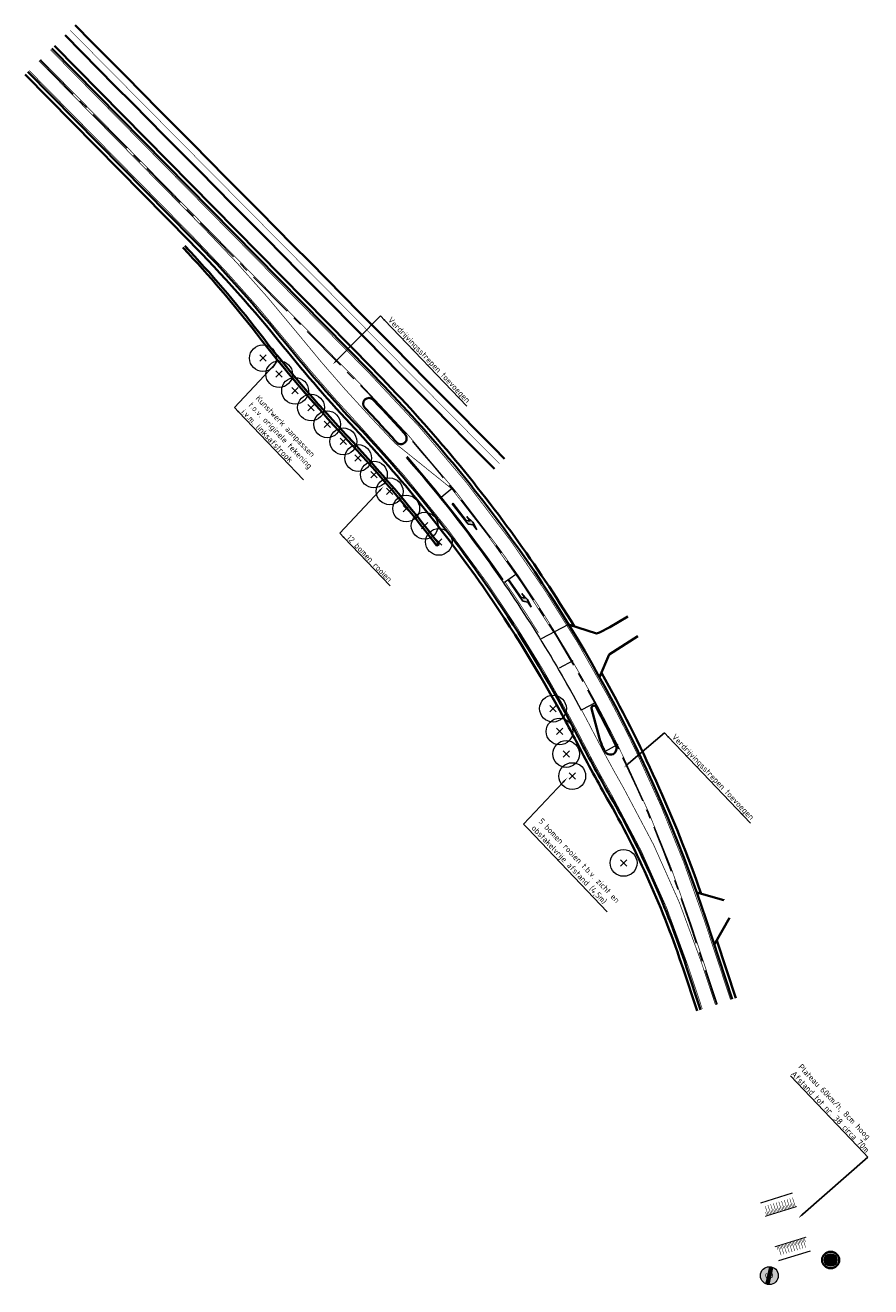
# Model space of a CAD drawing. Header units: metres. Extents: x 156019 to 158035, y 450584 to 451682.
# Tile 1 of 44: x 156384 to 156562, y 450584 to 450849. Entities that reach past the tile are written whole.
import ezdxf
from ezdxf import colors
from ezdxf.entities.mleader import LeaderData, LeaderLine
from ezdxf.enums import TextEntityAlignment as Align
from ezdxf.math import Vec2, Vec3

# ---------------------------------------------------------------- set-up
doc = ezdxf.new("R2010")
doc.units = ezdxf.units.M
for name, pattern in [('AM-AS', [16, 10, -2, 2, -2]), ('VW-11_STREEP', [2, 1, -1]), ('VW-13_STREEP', [4, 1, -3]), ('VW-30270_STREEP', [3, 0.3, -2.7])]:
    doc.linetypes.add(name, pattern=pattern)
for name, color, linetype, lineweight in [('N-WE-AM-AS-G', 10, 'AM-AS', 18), ('N-WE-KW-KUNSTWERK-G', 170, 'Continuous', 35), ('N-WE-VH-KANTVERHARDING_FIETSPAD-G', 40, 'Continuous', 35), ('N-WE-VH-KANTVERHARDING_HOOFDRIJBAAN-G', 210, 'Continuous', 35), ('N-WE-VH-VERHARDING_GRASBETONSTEEN-G', 70, 'Continuous', 35), ('N-WE-VW-MARKERING_LANGS_STREEP_11_015-G', 7, 'VW-11_STREEP', 13), ('N-WE-VW-MARKERING_LANGS_STREEP_13_015-G', 7, 'VW-13_STREEP', 13), ('N-WE-VW-MARKERING_LANGS_STREEP_13_045-G', 7, 'VW-13_STREEP', 50), ('N-WE-VW-MARKERING_LANGS_STREEP_30270_010-G', 7, 'VW-30270_STREEP', 13), ('N-WE-VW-MARKERING_LANGS_STREEP_DOORGETROKKEN_010-G', 7, 'Continuous', 13), ('N-WE-VW-MARKERING_LANGS_STREEP_DOORGETROKKEN_015-G', 7, 'Continuous', 13), ('N-WE-VW-MARKERING_LANGS_STREEP_DOORGETROKKEN_020-G', 7, 'Continuous', 18), ('N-WE-VW-MARKERING_PIJL-S', 7, 'Continuous', 25), ('N-WE-VW-MARKERING_PLATEAU-G', 7, 'Continuous', 9), ('N-WE-VW-VERKEERSTEKEN_BORD-G', 7, 'Continuous', 35), ('N-WE-VW-VERKEERSTEKEN_BORD_A-S', 7, 'Continuous', 25), ('V-WE-GR-BOOM', 10, 'Continuous', 18), ('X-XX-AL-T25', 7, 'Continuous', 25)]:
    doc.layers.add(name, color=color, linetype=linetype, lineweight=lineweight)
doc.layers.add('X-XX-AL-HULPLIJN-G', color=7, linetype='Continuous', lineweight=18, plot=False)
doc.styles.add('NLCS-ISO-M500-T25', font='NLCS-ISO.ttf', dxfattribs={"height": 1.25})
doc.styles.add('NLCS-RVV-M200-T25', font='NLCS-RVV.ttf')

# ---------------------------------------------------------------- blocks, each defined once
blk = doc.blocks.new('N-SVW-VERKEERSTEKEN_BORD_A01_060-SO')
at = {"true_color": 0xff0000}
h = blk.add_hatch(color=1, dxfattribs=at)
h.dxf.hatch_style = 1
h.paths.add_polyline_path([(-3.75, 0), (-3.55, 0, -1), (3.55, 0), (3.75, 0, 1)])
h = blk.add_hatch(color=1, dxfattribs=at)
h.dxf.hatch_style = 1
h.paths.add_polyline_path([(3.75, 0), (3.55, 0, -1), (-3.55, 0), (-3.75, 0, 1)])
at = {"true_color": 0xffffff}
h = blk.add_hatch(color=7, dxfattribs=at)
h.dxf.hatch_style = 1
h.paths.add_polyline_path([(-3.55, 0), (-3.35, 0, -1), (3.35, 0), (3.55, 0, 1)])
h = blk.add_hatch(color=7, dxfattribs=at)
h.dxf.hatch_style = 1
h.paths.add_polyline_path([(3.55, 0), (3.35, 0, -1), (-3.35, 0), (-3.55, 0, 1)])
at = {"true_color": 0xff0000}
h = blk.add_hatch(color=1, dxfattribs=at)
h.dxf.hatch_style = 1
h.paths.add_polyline_path([(-3.35, 0), (-2.65, 0, -1), (2.65, 0), (3.35, 0, 1)])
h = blk.add_hatch(color=1, dxfattribs=at)
h.dxf.hatch_style = 1
h.paths.add_polyline_path([(3.35, 0), (2.65, 0, -1), (-2.65, 0), (-3.35, 0, 1)])
at = {"true_color": 0xffffff}
h = blk.add_hatch(color=7, dxfattribs=at)
h.dxf.hatch_style = 1
h.paths.add_polyline_path([(-2.65, 0), (2.65, 0, 1)])
h = blk.add_hatch(color=7, dxfattribs=at)
h.dxf.hatch_style = 1
h.paths.add_polyline_path([(2.65, 0), (-2.65, 0, 1)])
at = {"color": 1, "lineweight": 0, "true_color": 0xff0000}
blk.add_circle((0, 0), 3.75, dxfattribs=at)
at = {"color": 7, "lineweight": 0, "true_color": 0xffffff}
for radius in [3.55, 3.35, 2.65]:
    blk.add_circle((0, 0), radius, dxfattribs=at)
at = {"color": 250, "true_color": 0x191919, "style": 'NLCS-RVV-M200-T25', "width": 0.9}
blk.add_text('60', height=2.5, dxfattribs=at).set_placement((0.1, 0), align=Align.MIDDLE_CENTER)
blk = doc.blocks.new('N-SVW-VERKEERSTEKEN_BORD_A02_060-SO')
at = {"true_color": 0xffffff}
h = blk.add_hatch(color=7, dxfattribs=at)
h.dxf.hatch_style = 1
h.paths.add_polyline_path([(1.06, 3.39, -0.021361), (1.35, 3.28), (-0.52, 0), (-0.17, 0), (1.62, 3.16, -0.021055), (1.88, 3.01), (0.17, 0), (0.52, 0), (2.13, 2.84, -0.021361), (2.36, 2.65), (0.86, 0), (3.75, 0, 1), (-3.75, 0), (-0.86, 0)])
h = blk.add_hatch(color=7, dxfattribs=at)
h.dxf.hatch_style = 1
h.paths.add_polyline_path([(-0.86, 0), (-3.75, 0, 1), (3.75, 0), (0.86, 0), (-1.06, -3.39, -0.021361), (-1.35, -3.28), (0.52, 0), (0.17, 0), (-1.62, -3.16, -0.021055), (-1.88, -3.01), (-0.17, 0), (-0.52, 0), (-2.13, -2.84, -0.021361), (-2.36, -2.65)])
at = {"true_color": 0x191919}
h = blk.add_hatch(color=250, dxfattribs=at)
h.dxf.hatch_style = 1
edge = h.paths.add_edge_path()
edge.add_line((-2.13, -2.84), (1.35, 3.28))
edge.add_arc((0, 0), 3.55, 67.7163, 72.6111)
edge.add_line((1.06, 3.39), (-2.36, -2.65))
edge.add_arc((0, 0), 3.55, 228.3128, 233.2076)
h = blk.add_hatch(color=250, dxfattribs=at)
h.dxf.hatch_style = 1
edge = h.paths.add_edge_path()
edge.add_line((1.62, 3.16), (-1.88, -3.01))
edge.add_arc((0, 0), 3.55, 238.0496, 242.8743)
edge.add_line((-1.62, -3.16), (1.88, 3.01))
edge.add_arc((0, 0), 3.55, 58.0496, 62.8743)
h = blk.add_hatch(color=250, dxfattribs=at)
h.dxf.hatch_style = 1
edge = h.paths.add_edge_path()
edge.add_line((-1.06, -3.39), (2.36, 2.65))
edge.add_arc((0, 0), 3.55, 48.3128, 53.2076)
edge.add_line((2.13, 2.84), (-1.35, -3.28))
edge.add_arc((0, 0), 3.55, 247.7163, 252.6111)
at = {"color": 250, "lineweight": 0, "true_color": 0x191919}
for points in [[(-2.13, -2.84), (1.35, 3.28, 0.021361), (1.06, 3.39), (-2.36, -2.65, 0.021361)], [(1.62, 3.16), (-1.88, -3.01, 0.021055), (-1.62, -3.16), (1.88, 3.01, 0.021055)], [(-1.06, -3.39), (2.36, 2.65, 0.021361), (2.13, 2.84), (-1.35, -3.28, 0.021361)]]:
    blk.add_lwpolyline(points, format="xyb", close=True, dxfattribs=at)
at = {"color": 253, "lineweight": 0, "true_color": 0xafafaf}
blk.add_circle((0, 0), 3.75, dxfattribs=at)
at = {"color": 253, "true_color": 0xafafaf, "style": 'NLCS-RVV-M200-T25'}
blk.add_text('60', height=2.5, dxfattribs=at).set_placement((0.05, 0), align=Align.MIDDLE_CENTER)
blk = doc.blocks.new('boomverwijderen')
at = {"layer": 'V-WE-GR-BOOM', "flags": 128}
for points in [[(-0.71, 0.71), (0.71, -0.71)], [(0.71, 0.71), (-0.71, -0.71)]]:
    blk.add_lwpolyline(points, dxfattribs=at)
at = {"layer": 'V-WE-GR-BOOM'}
blk.add_circle((0, 0), 3, dxfattribs=at)
blk = doc.blocks.new('SVW-MARKERING_PIJL_LA_7.5')
blk.add_hatch(color=256).paths.add_polyline_path([(4, 0.67), (5.2, 0.67), (4.6, 0.07), (0, 0.07), (0, -0.08), (5.45, -0.08), (6.2, 0.67), (7.5, 0.67), (5.7, 0.97)])
for p, q in [((0, 0.07), (4.6, 0.07)), ((0, -0.08), (0, 0.07)), ((5.7, 0.97), (4, 0.67)), ((4, 0.67), (5.2, 0.67)), ((5.2, 0.67), (4.6, 0.07)), ((6.2, 0.67), (5.45, -0.08)), ((5.7, 0.97), (7.5, 0.67)), ((6.2, 0.67), (7.5, 0.67)), ((0, -0.08), (5.45, -0.08))]:
    blk.add_line(p, q)

msp = doc.modelspace()

# ---------------------------------------------------------------- linework, layer by layer
at = {"layer": 'N-WE-AM-AS-G', "flags": 128}
msp.add_lwpolyline([(156387.174, 450841.56), (156453.978, 450773.74, -0.0380977), (156483.446, 450738.875, -0.0767618), (156523.719, 450660.044), (156529.305, 450643.136)], format="xyb", dxfattribs=at)
at = {"layer": 'N-WE-KW-KUNSTWERK-G', "flags": 128}
for points in [[(156417.247, 450802.174), (156417.828, 450801.555)], [(156417.633, 450802.554), (156418.214, 450801.936)], [(156471.03, 450739.83), (156470.592, 450739.496)]]:
    msp.add_lwpolyline(points, dxfattribs=at)
for points in [[(156451.313, 450762.258, -0.0234269), (156432.662, 450784.12)], [(156451.714, 450762.635, -0.0234269), (156433.097, 450784.457)], [(156470.592, 450739.496, 0.0252067), (156451.312, 450762.26)], [(156471.03, 450739.83, 0.0252064), (156451.713, 450762.636)]]:
    msp.add_lwpolyline(points, format="xyb", dxfattribs=at)
at = {"layer": 'N-WE-KW-KUNSTWERK-G'}
for radius in [249.45, 250]:
    msp.add_arc((156235.517, 450631.283), radius, 37.7847, 43.21008, dxfattribs=at)
at = {"layer": 'N-WE-VH-KANTVERHARDING_FIETSPAD-G'}
for points in [[(156394.608, 450848.901), (156394.611, 450848.898), (156398.128, 450845.344), (156401.646, 450841.791), (156405.164, 450838.238), (156408.681, 450834.685), (156412.199, 450831.131), (156415.372, 450827.926), (156415.717, 450827.578), (156419.234, 450824.025), (156422.752, 450820.471), (156426.27, 450816.918), (156429.787, 450813.365), (156433.305, 450809.812), (156436.823, 450806.258), (156440.341, 450802.705), (156443.858, 450799.152), (156447.376, 450795.598), (156450.894, 450792.045), (156454.411, 450788.492), (156457.929, 450784.939), (156461.447, 450781.385), (156464.964, 450777.832), (156468.482, 450774.279), (156472, 450770.725), (156475.518, 450767.172), (156479.035, 450763.619), (156482.553, 450760.066), (156484.801, 450757.794)], [(156392.473, 450846.793), (156392.479, 450846.787), (156395.996, 450843.234), (156399.514, 450839.681), (156403.032, 450836.127), (156406.549, 450832.574), (156410.067, 450829.021), (156413.24, 450825.815), (156413.585, 450825.467), (156417.102, 450821.914), (156420.62, 450818.361), (156424.138, 450814.808), (156427.655, 450811.254), (156431.173, 450807.701), (156434.691, 450804.148), (156438.209, 450800.594), (156441.726, 450797.041), (156445.244, 450793.488), (156448.762, 450789.935), (156452.279, 450786.381), (156455.797, 450782.828), (156459.315, 450779.275), (156462.832, 450775.721), (156466.35, 450772.168), (156469.868, 450768.615), (156473.386, 450765.062), (156476.903, 450761.508), (156480.421, 450757.955), (156482.67, 450755.684)]]:
    msp.add_lwpolyline(points, dxfattribs=at)
at = {"layer": 'N-WE-VH-KANTVERHARDING_HOOFDRIJBAAN-G', "flags": 128}
for points in [[(156389.667, 450844.016), (156456.471, 450776.197, -0.0380977), (156486.283, 450740.924, -0.0767618), (156527.043, 450661.142), (156532.629, 450644.234)], [(156453.902, 450764.688, -0.0188345), (156438.919, 450781.927, 0.0250135), (156419.181, 450804.079), (156384.68, 450839.104)], [(156455.434, 450768.503, -0.0081974), (156462.048, 450761.339)], [(156457.206, 450770.194, -0.0083015), (156463.958, 450762.878)], [(156498.089, 450703.47, 0.0289574), (156480.865, 450731.459, 0.0357508), (156453.902, 450764.688, 0.0357508)], [(156504.01, 450705.655, -0.007866), (156508.18, 450697.545)], [(156498.089, 450703.47, -0.0046548), (156500.548, 450698.798, -0.0046548)], [(156525.982, 450642.038), (156523.046, 450650.926, 0.0501956), (156507.002, 450686.911, -0.0111508), (156500.548, 450698.798, -0.0111508)], [(156505.469, 450697.159, -0.0007443), (156505.849, 450696.393)]]:
    msp.add_lwpolyline(points, format="xyb", dxfattribs=at)
for points in [[(156384.68, 450839.104), (156419.181, 450804.079)], [(156504.736, 450721.323), (156504.079, 450721.084), (156498.249, 450723.007)], [(156510.7, 450724.687), (156506.923, 450722.427), (156504.736, 450721.323)], [(156506.769, 450716.673), (156512.767, 450720.547)], [(156506.769, 450716.673), (156504.771, 450711.88)], [(156504.759, 450699.034), (156503.086, 450705.29)], [(156530.868, 450665.07), (156530.868, 450665.07), (156525.159, 450666.66)], [(156532.035, 450661.333), (156528.862, 450655.634)]]:
    msp.add_lwpolyline(points, dxfattribs=at)
at = {"layer": 'N-WE-VH-KANTVERHARDING_HOOFDRIJBAAN-G'}
for centre, radius, start, end in [((156456.32, 450769.349), 1.225, 43.65219, 223.65219), ((156463.003, 450762.108), 1.227, 218.85666, 44.66643), ((156503.569, 450705.419), 0.5, 28.11393, 194.97659), ((156514.419, 450701.618), 10, 194.97659, 206.48188), ((156507.034, 450696.928), 1.301, 204.31627, 28.28835)]:
    msp.add_arc(centre, radius, start, end, dxfattribs=at)
at = {"layer": 'N-WE-VH-VERHARDING_GRASBETONSTEEN-G', "flags": 128}
for points in [[(156390.237, 450844.577), (156457.041, 450776.758, -0.0380977), (156486.932, 450741.392, -0.0191638), (156499.426, 450722.619, -0.0191638)], [(156453.318, 450764.141, -0.0188345), (156438.296, 450781.425, 0.0250135), (156418.611, 450803.517), (156384.11, 450838.542)], [(156497.385, 450703.091, 0.0289574), (156480.209, 450731.001, 0.0357508), (156453.318, 450764.141, 0.0357508)], [(156505.163, 450712.82, -0.04334), (156526.099, 450666.398)], [(156525.223, 450641.787), (156522.286, 450650.675, 0.0501956), (156506.307, 450686.514, -0.0111508), (156499.837, 450698.432, -0.0111508)]]:
    msp.add_lwpolyline(points, format="xyb", dxfattribs=at)
for points in [[(156384.11, 450838.542), (156418.611, 450803.517)], [(156529.391, 450656.584), (156533.388, 450644.485)]]:
    msp.add_lwpolyline(points, dxfattribs=at)
at = {"layer": 'N-WE-VH-VERHARDING_GRASBETONSTEEN-G'}
msp.add_arc((156248.358, 450569.07), 282.8, 27.22157, 28.28835, dxfattribs=at)
at = {"layer": 'N-WE-VW-MARKERING_LANGS_STREEP_11_015-G', "const_width": 0.15, "flags": 128}
for points in [[(156492.374, 450719.913, -0.0149883), (156500.973, 450705.022, -0.0149883)], [(156495.342, 450721.482, -0.0147934), (156503.923, 450706.61)]]:
    msp.add_lwpolyline(points, format="xyb", dxfattribs=at)
at = {"layer": 'N-WE-VW-MARKERING_LANGS_STREEP_13_015-G', "flags": 128}
for points in [[(156389.4, 450843.753, 0.15, 0.15, 0), (156456.204, 450775.933, 0.15, 0.15, -0.0380977), (156485.979, 450740.704, 0.15, 0.15, -0.0329655), (156506.476, 450707.984, 0.15, 0.15, -0.0110759), (156512.375, 450696.417, 0.15, 0.15, -0.032594), (156526.686, 450661.025, 0.15, 0.15, 0), (156532.273, 450644.116, 0, 0, 0)], [(156454.175, 450764.944, 0.15, 0.15, -0.0188345), (156439.211, 450782.162, 0.15, 0.15, 0.0250135), (156419.448, 450804.342, 0.15, 0.15, 0), (156384.947, 450839.367, 0, 0, 0)], [(156526.338, 450642.156, 0.15, 0.15, 0), (156523.402, 450651.044, 0.15, 0.15, 0.0501956), (156507.327, 450687.097, 0.15, 0.15, -0.0111508), (156500.881, 450698.969, 0.15, 0.15, 0.0046548), (156498.419, 450703.648, 0.15, 0.15, 0.0289574), (156481.173, 450731.673, 0.15, 0.15, 0.0357508), (156454.175, 450764.944, 0, 0, 0)]]:
    msp.add_lwpolyline(points, format="xyseb", dxfattribs=at)
at = {"layer": 'N-WE-VW-MARKERING_LANGS_STREEP_13_045-G', "const_width": 0.45, "flags": 128}
msp.add_lwpolyline([(156464.277, 450758.244, -0.0226985), (156481.034, 450737.133, -0.0051158), (156484.425, 450732.337, -0.0056655)], format="xyb", dxfattribs=at)
at = {"layer": 'N-WE-VW-MARKERING_LANGS_STREEP_30270_010-G', "const_width": 0.1, "flags": 128}
msp.add_lwpolyline([(156393.54, 450847.847), (156393.545, 450847.842), (156397.062, 450844.289), (156400.58, 450840.736), (156404.098, 450837.183), (156407.615, 450833.629), (156411.133, 450830.076), (156414.306, 450826.871), (156414.651, 450826.523), (156418.168, 450822.969), (156421.686, 450819.416), (156425.204, 450815.863), (156428.721, 450812.31), (156432.239, 450808.756), (156435.757, 450805.203), (156439.275, 450801.65), (156442.792, 450798.096), (156446.31, 450794.543), (156449.828, 450790.99), (156453.345, 450787.437), (156456.863, 450783.883), (156460.381, 450780.33), (156463.898, 450776.777), (156467.416, 450773.223), (156470.934, 450769.67), (156474.452, 450766.117), (156477.969, 450762.564), (156481.487, 450759.01), (156483.735, 450756.739)], dxfattribs=at)
at = {"layer": 'N-WE-VW-MARKERING_LANGS_STREEP_DOORGETROKKEN_010-G', "const_width": 0.1}
for points in [[(156539.539, 450600.806), (156540.155, 450598.813)], [(156540.112, 450600.983), (156540.723, 450599.006)], [(156540.685, 450601.16), (156541.291, 450599.2)], [(156541.258, 450601.337), (156541.859, 450599.393)], [(156541.831, 450601.514), (156542.427, 450599.587)], [(156542.404, 450601.691), (156542.995, 450599.78)], [(156542.978, 450601.868), (156543.568, 450599.958)], [(156543.045, 450600.633), (156543.282, 450599.869)], [(156543.551, 450602.046), (156544.141, 450600.135)], [(156543.619, 450600.811), (156543.855, 450600.046)], [(156544.124, 450602.223), (156544.715, 450600.312)], [(156544.192, 450600.988), (156544.428, 450600.223)], [(156544.698, 450602.4), (156545.288, 450600.489)], [(156544.765, 450601.165), (156545.001, 450600.4)], [(156545.271, 450602.577), (156545.861, 450600.666)], [(156545.338, 450601.342), (156545.575, 450600.578)], [(156539.632, 450599.489), (156539.869, 450598.724)], [(156540.2, 450599.682), (156540.437, 450598.918)], [(156540.768, 450599.876), (156541.005, 450599.111)], [(156541.336, 450600.069), (156541.572, 450599.305)], [(156541.904, 450600.263), (156542.14, 450599.498)], [(156542.472, 450600.456), (156542.708, 450599.692)], [(156543.471, 450590.6), (156542.859, 450592.576)], [(156543.387, 450591.884), (156543.15, 450592.648)], [(156544.044, 450590.777), (156543.437, 450592.737)], [(156543.965, 450592.045), (156543.728, 450592.809)], [(156544.617, 450590.955), (156544.015, 450592.898)], [(156544.543, 450592.206), (156544.306, 450592.97)], [(156545.19, 450591.132), (156544.593, 450593.059)], [(156545.121, 450592.367), (156544.884, 450593.131)], [(156545.763, 450591.31), (156545.171, 450593.22)], [(156545.694, 450592.545), (156545.457, 450593.309)], [(156546.336, 450591.487), (156545.744, 450593.398)], [(156546.267, 450592.722), (156546.03, 450593.486)], [(156546.909, 450591.665), (156546.317, 450593.575)], [(156546.84, 450592.9), (156546.603, 450593.664)], [(156547.482, 450591.842), (156546.89, 450593.753)], [(156547.413, 450593.078), (156547.177, 450593.842)], [(156548.055, 450592.02), (156547.463, 450593.93)], [(156547.986, 450593.255), (156547.75, 450594.019)], [(156542.231, 450591.562), (156541.994, 450592.326)], [(156542.898, 450590.422), (156542.281, 450592.415)], [(156542.809, 450591.723), (156542.572, 450592.487)]]:
    msp.add_lwpolyline(points, dxfattribs=at)
at = {"layer": 'N-WE-VW-MARKERING_LANGS_STREEP_DOORGETROKKEN_015-G', "const_width": 0.15, "flags": 128}
for points in [[(156387.334, 450841.718), (156454.138, 450773.898, -0.0380977), (156483.628, 450739.006, -0.0181633), (156495.342, 450721.482, -0.0181633)], [(156484.659, 450731.732, -0.0111146), (156491.655, 450721.07, -0.0111146)], [(156484.907, 450731.902, -0.0111146), (156491.909, 450721.229, -0.0111146)], [(156509.766, 450695.152, -0.0325896), (156523.933, 450660.115), (156529.519, 450643.206)]]:
    msp.add_lwpolyline(points, format="xyb", dxfattribs=at)
for points in [[(156387.013, 450841.402), (156421.514, 450806.377)], [(156526.155, 450651.955), (156529.092, 450643.065)]]:
    msp.add_lwpolyline(points, dxfattribs=at)
at = {"layer": 'N-WE-VW-MARKERING_LANGS_STREEP_DOORGETROKKEN_015-G', "flags": 128}
msp.add_lwpolyline([(156461.768, 450761.089, 0.15, 0.15, 0), (156456.356, 450766.858, 0.15, 0.15, -0.0189142), (156441.47, 450783.981, 0.15, 0.15, 0.0250135), (156421.514, 450806.377, 0, 0, 0)], format="xyseb", dxfattribs=at)
at = {"layer": 'N-WE-VW-MARKERING_LANGS_STREEP_DOORGETROKKEN_020-G', "const_width": 0.2}
for points in [[(156539.521, 450598.603), (156546.181, 450600.666)], [(156541.568, 450592.209), (156548.168, 450594.254)]]:
    msp.add_lwpolyline(points, dxfattribs=at)
at = {"layer": 'N-WE-VW-MARKERING_PLATEAU-G', "flags": 128}
for points in [[(156538.635, 450601.463), (156545.295, 450603.526)], [(156542.391, 450589.323), (156549.056, 450591.388)]]:
    msp.add_lwpolyline(points, dxfattribs=at)
at = {"layer": 'X-XX-AL-HULPLIJN-G', "const_width": 0.15, "flags": 128}
msp.add_lwpolyline([(156461.768, 450761.089), (156473.696, 450751.496)], dxfattribs=at)
at = {"layer": 'X-XX-AL-HULPLIJN-G', "flags": 128}
msp.add_lwpolyline([(156464.107, 450758.097, -0.0226985), (156480.852, 450737.001, -0.0329655), (156500.907, 450704.987, -0.0329655)], format="xyb", dxfattribs=at)
for points in [[(156473.939, 450751.696), (156471.466, 450749.664)], [(156487.172, 450733.461), (156484.783, 450731.817)], [(156498.249, 450723.007), (156492.501, 450719.992)], [(156496.366, 450713.899), (156499.184, 450715.416)], [(156501.105, 450705.093), (156503.923, 450706.61)], [(156505.844, 450696.288), (156508.662, 450697.804)]]:
    msp.add_lwpolyline(points, dxfattribs=at)
at = {"layer": 'X-XX-AL-HULPLIJN-G', "const_width": 0.15, "flags": 128}
for points in [[(156473.696, 450751.496, -0.0319063), (156495.076, 450721.342)], [(156503.923, 450706.61, -0.0110759), (156509.763, 450695.157, -0.0110759)], [(156500.973, 450705.022, -0.0046548), (156503.46, 450700.296, -0.0046548)], [(156503.46, 450700.296, 0.0111508), (156509.844, 450688.538)], [(156526.155, 450651.954, 0.0501956), (156509.844, 450688.538)]]:
    msp.add_lwpolyline(points, format="xyb", dxfattribs=at)

# ---------------------------------------------------------------- block references
at = {"layer": 'N-WE-VW-MARKERING_PIJL-S'}
for p, rotation in [((156473.871, 450748.41), 307.7029999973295), ((156485.602, 450732.381), 304.5764712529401)]:
    msp.add_blockref('SVW-MARKERING_PIJL_LA_7.5', p, dxfattribs=dict(at, rotation=rotation))
at = {"layer": 'N-WE-VW-VERKEERSTEKEN_BORD-G', "xscale": 0.9370430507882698, "yscale": 0.9370430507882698, "zscale": 0.9370430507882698}
for p in [(156450.923, 450761.455), (156454.043, 450757.954), (156468.015, 450743.735), (156470.989, 450740.332), (156494.973, 450705.296), (156496.347, 450700.495), (156497.741, 450695.765)]:
    msp.add_blockref('boomverwijderen', p, dxfattribs=at)
at = {"layer": 'N-WE-VW-VERKEERSTEKEN_BORD_A-S'}
for name, p, xscale, yscale, zscale, rotation in [('N-SVW-VERKEERSTEKEN_BORD_A01_060-SO', (156553.301, 450589.436), 0.5, 0.5, 0.5, 18.27203117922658), ('N-SVW-VERKEERSTEKEN_BORD_A02_060-SO', (156540.429, 450586.15), 0.4999999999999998, 0.4999999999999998, 0.4999999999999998, 196.9173826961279)]:
    msp.add_blockref(name, p, dxfattribs=dict(at, xscale=xscale, yscale=yscale, zscale=zscale, rotation=rotation))

# ---------------------------------------------------------------- next in the draw order: leaders
at = {"layer": 'X-XX-AL-T25'}
ml = msp.add_multileader_mtext('Standard', dxfattribs=at)
ml.set_content('Verdrijvingsstrepen toevoegen', color=256, style='NLCS-ISO-M500-T25')
ml.set_leader_properties(color=256, linetype='ByLayer', lineweight=-1)
ml.build(insert=Vec2(0, 0))
ml.multileader.update_dxf_attribs({"text_left_attachment_type": 5, "text_right_attachment_type": 5, "dogleg_length": 1.25, "arrow_head_size": 1.25})
ctx = ml.context
ctx.base_point, ctx.char_height, ctx.arrow_head_size, ctx.landing_gap_size, ctx.plane_origin, ctx.plane_x_axis, ctx.plane_y_axis = Vec3(156459.601, 450786.956), 1.25, 1.25, 0.45, Vec3(156440.179, 450786.834), Vec3(0.6896307, -0.7241612), Vec3(0.7241612, 0.6896307)
ctx.left_attachment, ctx.right_attachment = 5, 5
notes = []
notes.append((ctx, [(0, (1, 1, 0), (156458.739, 450787.861), (0.6896307, -0.7241612), 1.25, [(0, [(156448.706, 450777.621)], 0, [])])]))
ctx.mtext.insert, ctx.mtext.text_direction, ctx.mtext.rotation, ctx.mtext.flow_direction = Vec3(156461.088, 450787.75), Vec3(0.6896307, -0.7241612), 5.4733679, 5
ctx.mtext.has_bg_fill, ctx.mtext.bg_color, ctx.mtext.bg_scale_factor, ctx.mtext.bg_transparency, ctx.mtext.use_window_bg_color = 1, -1027028792, 1.5, 0, 1
ml = msp.add_multileader_mtext('Standard', dxfattribs=at)
ml.set_content('Kunstwerk aanpassen\\Pt.o.v. originele tekening \\Pi.v.m. linksafstrook', color=256, style='NLCS-ISO-M500-T25')
ml.set_leader_properties(color=256, linetype='ByLayer', lineweight=-1)
ml.build(insert=Vec2(0, 0))
ml.multileader.update_dxf_attribs({"text_left_attachment_type": 5, "text_right_attachment_type": 5, "dogleg_length": 1.25, "arrow_head_size": 1.25})
ctx = ml.context
ctx.base_point, ctx.char_height, ctx.arrow_head_size, ctx.landing_gap_size, ctx.plane_origin, ctx.plane_x_axis, ctx.plane_y_axis = Vec3(156428.914, 450767.695), 1.25, 1.25, 0.45, Vec3(156408.57, 450768.6), Vec3(0.6896307, -0.7241612), Vec3(0.7241612, 0.6896307)
ctx.left_attachment, ctx.right_attachment = 5, 5
notes.append((ctx, [(0, (1, 1, 0), (156428.052, 450768.6), (0.6896307, -0.7241612), 1.25, [(0, [(156437.222, 450778.38)], 0, [])])]))
ctx.mtext.insert, ctx.mtext.text_direction, ctx.mtext.rotation, ctx.mtext.flow_direction = Vec3(156433.328, 450771.277), Vec3(0.6896307, -0.7241612), 5.4733679, 5
ctx.mtext.has_bg_fill, ctx.mtext.bg_color, ctx.mtext.bg_scale_factor, ctx.mtext.bg_transparency, ctx.mtext.use_window_bg_color = 1, -1027028792, 1.5, 0, 1
ml = msp.add_multileader_mtext('Standard', dxfattribs=at)
ml.set_content('12 bomen rooien', color=256, style='NLCS-ISO-M500-T25')
ml.set_leader_properties(color=256, linetype='ByLayer', lineweight=-1)
ml.build(insert=Vec2(0, 0))
ml.multileader.update_dxf_attribs({"text_left_attachment_type": 5, "text_right_attachment_type": 5, "dogleg_length": 1.25, "arrow_head_size": 1.25})
ctx = ml.context
ctx.base_point, ctx.char_height, ctx.arrow_head_size, ctx.landing_gap_size, ctx.plane_origin, ctx.plane_x_axis, ctx.plane_y_axis = Vec3(156451.041, 450741.261), 1.25, 1.25, 0.45, Vec3(156430.697, 450742.167), Vec3(0.6896307, -0.7241612), Vec3(0.7241612, 0.6896307)
ctx.left_attachment, ctx.right_attachment = 5, 5
notes.append((ctx, [(0, (1, 1, 0), (156450.179, 450742.167), (0.6896307, -0.7241612), 1.25, [(0, [(156459.349, 450751.947)], 0, [])])]))
ctx.mtext.insert, ctx.mtext.text_direction, ctx.mtext.rotation, ctx.mtext.flow_direction = Vec3(156452.437, 450741.97), Vec3(0.6896307, -0.7241612), 5.4733679, 5
ctx.mtext.has_bg_fill, ctx.mtext.bg_color, ctx.mtext.bg_scale_factor, ctx.mtext.bg_transparency, ctx.mtext.use_window_bg_color = 1, -1027028792, 1.5, 0, 1
ml = msp.add_multileader_mtext('Standard', dxfattribs=at)
ml.set_content('5 bomen rooien t.b.v. zicht en\\Pobstakelvrije afstand (4,5m)', color=256, style='NLCS-ISO-M500-T25')
ml.set_leader_properties(color=256, linetype='ByLayer', lineweight=-1)
ml.build(insert=Vec2(0, 0))
ml.multileader.update_dxf_attribs({"text_left_attachment_type": 5, "text_right_attachment_type": 5, "dogleg_length": 1.25, "arrow_head_size": 1.25})
ctx = ml.context
ctx.base_point, ctx.char_height, ctx.arrow_head_size, ctx.landing_gap_size, ctx.plane_origin, ctx.plane_x_axis, ctx.plane_y_axis = Vec3(156489.659, 450680.085), 1.25, 1.25, 0.45, Vec3(156469.315, 450680.991), Vec3(0.6896307, -0.7241612), Vec3(0.7241612, 0.6896307)
ctx.left_attachment, ctx.right_attachment = 5, 5
notes.append((ctx, [(0, (1, 1, 0), (156488.797, 450680.991), (0.6896307, -0.7241612), 1.25, [(0, [(156497.968, 450690.771)], 0, [])])]))
ctx.mtext.insert, ctx.mtext.text_direction, ctx.mtext.rotation, ctx.mtext.flow_direction = Vec3(156492.746, 450682.403), Vec3(0.6896307, -0.7241612), 5.4733679, 5
ctx.mtext.has_bg_fill, ctx.mtext.bg_color, ctx.mtext.bg_scale_factor, ctx.mtext.bg_transparency, ctx.mtext.use_window_bg_color = 1, -1027028792, 1.5, 0, 1
ml = msp.add_multileader_mtext('Standard', dxfattribs=at)
ml.set_content('Plateau 60km/h, 8cm hoog\\PAfstand tot nr. 38 circa 70m', color=256, style='NLCS-ISO-M500-T25')
ml.set_leader_properties(color=256, linetype='ByLayer', lineweight=-1)
ml.build(insert=Vec2(0, 0))
ml.multileader.update_dxf_attribs({"text_left_attachment_type": 5, "text_right_attachment_type": 5, "dogleg_length": 1.25, "arrow_head_size": 1.25})
ctx = ml.context
ctx.base_point, ctx.char_height, ctx.arrow_head_size, ctx.landing_gap_size, ctx.plane_origin, ctx.plane_x_axis, ctx.plane_y_axis = Vec3(156544.389, 450628.621), 1.25, 1.25, 0.45, Vec3(156546.514, 450598.241), Vec3(0.6896307, -0.7241612), Vec3(0.7241612, 0.6896307)
ctx.left_attachment, ctx.right_attachment = 5, 5
notes.append((ctx, [(1, (1, 1, 0), (156561.13, 450611.042), (-0.6896307, 0.7241612), 1.25, [(0, [(156546.514, 450598.241)], 0, [])])]))
ctx.mtext.insert, ctx.mtext.text_direction, ctx.mtext.rotation, ctx.mtext.flow_direction = Vec3(156547.294, 450630.766), Vec3(0.6896307, -0.7241612), 5.4733679, 5
ctx.mtext.has_bg_fill, ctx.mtext.bg_color, ctx.mtext.bg_scale_factor, ctx.mtext.bg_transparency, ctx.mtext.use_window_bg_color = 1, -1027028792, 1.5, 0, 1
for ctx, leaders in notes:
    for number, flags, end, landing, length, lines in leaders:
        leader = LeaderData()
        leader.index, (leader.has_last_leader_line, leader.has_dogleg_vector, leader.attachment_direction) = number, flags
        leader.last_leader_point, leader.dogleg_vector, leader.dogleg_length = Vec3(end), Vec3(landing), length
        for number, points, colour, breaks in lines:
            line = LeaderLine()
            line.index, line.vertices, line.color, line.breaks = number, Vec3.list(points), colors.encode_raw_color(colour), breaks
            leader.lines.append(line)
        ctx.leaders.append(leader)

# ---------------------------------------------------------------- next in the draw order: block references
at = {"layer": 'N-WE-VW-VERKEERSTEKEN_BORD-G', "xscale": 0.9370430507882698, "yscale": 0.9370430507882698, "zscale": 0.9370430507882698}
for p in [(156434.036, 450778.941), (156437.443, 450775.578), (156440.792, 450772.088), (156444.148, 450768.568), (156447.539, 450765.038), (156457.355, 450754.482), (156460.657, 450750.957), (156464.149, 450747.341), (156499.015, 450691.128), (156509.809, 450672.875)]:
    msp.add_blockref('boomverwijderen', p, dxfattribs=at)

# ---------------------------------------------------------------- next in the draw order: leaders
at = {"layer": 'X-XX-AL-T25'}
ml = msp.add_multileader_mtext('Standard', dxfattribs=at)
ml.set_content('Verdrijvingsstrepen toevoegen', color=256, style='NLCS-ISO-M500-T25')
ml.set_leader_properties(color=256, linetype='ByLayer', lineweight=-1)
ml.build(insert=Vec2(0, 0))
ml.multileader.update_dxf_attribs({"text_left_attachment_type": 5, "text_right_attachment_type": 5, "dogleg_length": 1.25, "arrow_head_size": 1.25})
ctx = ml.context
ctx.base_point, ctx.char_height, ctx.arrow_head_size, ctx.landing_gap_size, ctx.plane_origin, ctx.plane_x_axis, ctx.plane_y_axis = Vec3(156519.252, 450699.329), 1.25, 1.25, 0.45, Vec3(156499.831, 450699.208), Vec3(0.6896307, -0.7241612), Vec3(0.7241612, 0.6896307)
ctx.left_attachment, ctx.right_attachment = 5, 5
notes = []
notes.append((ctx, [(0, (1, 1, 0), (156518.39, 450700.234), (0.6896307, -0.7241612), 1.25, [(0, [(156509.887, 450692.96)], 0, [])])]))
ctx.mtext.insert, ctx.mtext.text_direction, ctx.mtext.rotation, ctx.mtext.flow_direction = Vec3(156520.739, 450700.124), Vec3(0.6896307, -0.7241612), 5.4733679, 5
ctx.mtext.has_bg_fill, ctx.mtext.bg_color, ctx.mtext.bg_scale_factor, ctx.mtext.bg_transparency, ctx.mtext.use_window_bg_color = 1, -1027028792, 1.5, 0, 1
for ctx, leaders in notes:
    for number, flags, end, landing, length, lines in leaders:
        leader = LeaderData()
        leader.index, (leader.has_last_leader_line, leader.has_dogleg_vector, leader.attachment_direction) = number, flags
        leader.last_leader_point, leader.dogleg_vector, leader.dogleg_length = Vec3(end), Vec3(landing), length
        for number, points, colour, breaks in lines:
            line = LeaderLine()
            line.index, line.vertices, line.color, line.breaks = number, Vec3.list(points), colors.encode_raw_color(colour), breaks
            leader.lines.append(line)
        ctx.leaders.append(leader)

doc.saveas('drawing.dxf')
